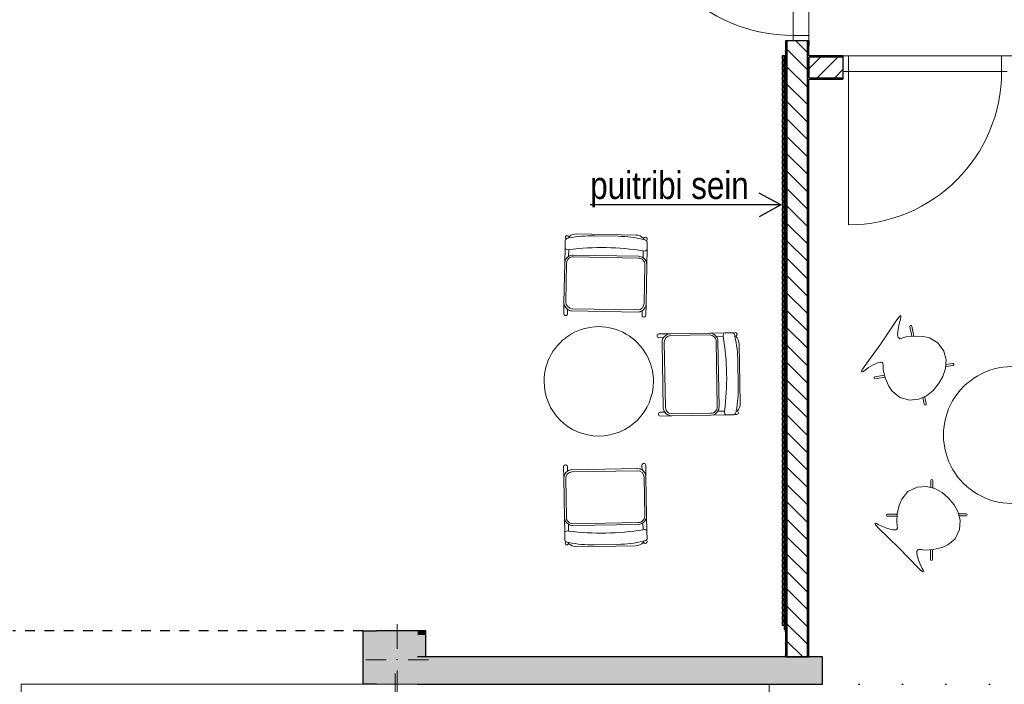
# Model space of a CAD drawing. Header units: millimetres. Extents: x -63554 to 200, y -19084 to 40052.
# Tile 27 of 120: x -44200 to -37000, y -12510 to -7650. Entities that reach past the tile are written whole.
import ezdxf

# ---------------------------------------------------------------- set-up
doc = ezdxf.new("R2010")
doc.units = ezdxf.units.MM
doc.header["$MEASUREMENT"] = 0
doc.set_wipeout_variables(frame=1)
for name, pattern in [('Dashed Small', [141.111111, 70.555556, -70.555556]), ('Dot & Dashed', [335.138881, 158.75, -88.194444, 0, -88.194437]), ('Dotted', [317.499995, 0, -317.499995]), ('Wipeout_Contour', [1000, 0, -1000])]:
    doc.linetypes.add(name, pattern=pattern)
for name, color, linetype in [('1233_Postid', 7, 'Continuous'), ('1241_Välisseinad', 7, 'Continuous'), ('New_014_Ruumi netopind', 7, 'Continuous'), ('New_SA-mööbel', 7, 'Continuous')]:
    doc.layers.add(name, color=color, linetype=linetype)
for name, color, linetype, lineweight in [('1233_Postid_Pen_No__1', 7, 'Continuous', 13), ('1233_Postid_Pen_No__101', 252, 'Continuous', 13), ('1241_Välisseinad_Pen_No__1', 7, 'Continuous', 13), ('1241_Välisseinad_Pen_No__101', 252, 'Continuous', 13), ('1241_Välisseinad_Pen_No__41', 7, 'Continuous', 25), ('New_1311_Vaheseinad_Pen_No__101', 252, 'Continuous', 13), ('New_1311_Vaheseinad_Pen_No__41', 7, 'Continuous', 25), ('New_1321_Põranda kattetarindid_Pen_No__41', 7, 'Continuous', 25), ('New_Archicad Doors_Pen_No__101', 252, 'Continuous', 13), ('New_SA-mööbel_Pen_No__101', 252, 'Continuous', 13)]:
    doc.layers.add(name, color=color, linetype=linetype, lineweight=lineweight)
pattern_1 = [(0, (0, 0), (0, 86.60254), [0, -50]), (0, (25, 43.3), (0, 86.60254), [0, -50])]

# ---------------------------------------------------------------- blocks, each defined once
blk = doc.blocks.new('Opening_3_1')
at = {"color": 254, "linetype": 'Wipeout_Contour', "lineweight": 0, "ltscale": 531329.119576}
blk.add_wipeout([(-44109, -12510.1), (-44190, -12510.1), (-44190, -12830.1), (-44109.2, -12830.1), (-44089.2, -12830.1), (-41722.2, -12830.1), (-41702.2, -12830.1), (-38720, -12830.1), (-38720, -12510.1), (-41701.1, -12510.1), (-41721.1, -12510.1), (-44089, -12510.1)], dxfattribs=at).dxf.layer = '1241_Välisseinad'
at = {"layer": '1241_Välisseinad_Pen_No__1', "color": 7, "linetype": 'Dot & Dashed', "lineweight": 13}
blk.add_line((-41455, -12430.1), (-41455, -12910.1), dxfattribs=at)
at = {"layer": '1241_Välisseinad_Pen_No__1', "color": 7, "linetype": 'Continuous', "lineweight": 13, "flags": 128}
for points in [[(-44109, -12510.1), (-44190, -12510.1)], [(-44190, -12510.1), (-44190, -12830.1)], [(-44089, -12510.1), (-44109, -12510.1)], [(-41721.1, -12510.1), (-44089, -12510.1)], [(-41701.1, -12510.1), (-41721.1, -12510.1)], [(-38720, -12510.1), (-41701.1, -12510.1)], [(-38720, -12830.1), (-38720, -12510.1)], [(-44190, -12830.1), (-44109.2, -12830.1)], [(-44109.2, -12830.1), (-44089.2, -12830.1)], [(-44089.2, -12830.1), (-41722.2, -12830.1)], [(-41722.2, -12830.1), (-41702.2, -12830.1)], [(-41702.2, -12830.1), (-38720, -12830.1)]]:
    blk.add_lwpolyline(points, dxfattribs=at)
blk = doc.blocks.new('Wall_20_1', base_point=(-41590, -12150.1))
at = {"layer": '1241_Välisseinad_Pen_No__101', "linetype": 'Continuous', "lineweight": 0, "true_color": 0x4c4c4c}
for points in [[(-41690, -12120.1), (-41590, -12150.1), (-41590, -12120.1)], [(-41690, -12150.1), (-41590, -12150.1), (-41690, -12120.1)], [(-41690, -12150.1), (-41690, -12509.1), (-41590, -12509.1), (-41590, -12150.1)]]:
    blk.add_hatch(color=251, dxfattribs=at).paths.add_polyline_path(points)
at = {"layer": '1241_Välisseinad_Pen_No__41', "color": 7, "linetype": 'Continuous', "lineweight": 25, "flags": 128}
for points in [[(-41690, -12120.1), (-41590, -12120.1)], [(-41690, -12120.1), (-41690, -12509.1)], [(-41590, -12509.1), (-41690, -12509.1)]]:
    blk.add_lwpolyline(points, dxfattribs=at)
blk = doc.blocks.new('Wall_21_1', base_point=(-41590, -12150.1))
at = {"layer": '1241_Välisseinad_Pen_No__101', "linetype": 'Continuous', "lineweight": 0, "true_color": 0x4c4c4c}
blk.add_hatch(color=251, dxfattribs=at).paths.add_polyline_path([(-41290, -12120.1), (-41590, -12120.1), (-41590, -12150.1), (-41290, -12150.1)])
at = {"layer": '1241_Välisseinad_Pen_No__41', "color": 7, "linetype": 'Continuous', "lineweight": 25, "flags": 128}
blk.add_lwpolyline([(-41290, -12120.1), (-41590, -12120.1)], dxfattribs=at)
blk = doc.blocks.new('Wall_22_1', base_point=(-41290, -12310.1))
at = {"layer": '1241_Välisseinad_Pen_No__101', "linetype": 'Continuous', "lineweight": 0, "true_color": 0x4c4c4c}
for points in [[(-41290, -12310.1), (-41290, -12510.1), (-41230, -12510.1), (-41230, -12310.1)], [(-38330, -12510.1), (-38330, -12310.1), (-41230, -12310.1), (-41230, -12510.1)]]:
    blk.add_hatch(color=251, dxfattribs=at).paths.add_polyline_path(points)
at = {"layer": '1241_Välisseinad_Pen_No__41', "color": 7, "linetype": 'Continuous', "lineweight": 25}
for p, q in [((-41230, -12310.1), (-41290, -12310.1)), ((-41290, -12510.1), (-41230, -12510.1))]:
    blk.add_line(p, q, dxfattribs=at)
at = {"layer": '1241_Välisseinad_Pen_No__41', "color": 7, "linetype": 'Continuous', "lineweight": 25, "flags": 128}
for points in [[(-38330, -12310.1), (-41230, -12310.1)], [(-38330, -12510.1), (-38330, -12310.1)], [(-41230, -12510.1), (-38330, -12510.1)]]:
    blk.add_lwpolyline(points, dxfattribs=at)
blk = doc.blocks.new('Wall_30_1', base_point=(-41230, -12150.1))
at = {"layer": '1241_Välisseinad_Pen_No__101', "linetype": 'Continuous', "lineweight": 0, "true_color": 0x4c4c4c}
for points in [[(-41290, -12120.1), (-41290, -12150.1), (-41230, -12120.1)], [(-41290, -12150.1), (-41230, -12150.1), (-41230, -12120.1)], [(-41290, -12150.1), (-41290, -12310.1), (-41230, -12310.1), (-41230, -12150.1)]]:
    blk.add_hatch(color=251, dxfattribs=at).paths.add_polyline_path(points)
at = {"layer": '1241_Välisseinad_Pen_No__41', "color": 7, "linetype": 'Continuous', "lineweight": 25}
for p, q in [((-41230, -12310.1), (-41290, -12310.1)), ((-41290, -12510.1), (-41230, -12510.1))]:
    blk.add_line(p, q, dxfattribs=at)
at = {"layer": '1241_Välisseinad_Pen_No__41', "color": 7, "linetype": 'Continuous', "lineweight": 25, "flags": 128}
for points in [[(-41230, -12120.1), (-41290, -12120.1)], [(-41230, -12310.1), (-41230, -12120.1)]]:
    blk.add_lwpolyline(points, dxfattribs=at)
blk = doc.blocks.new('Coffee Table 06 26[84]_1', base_point=(-36944.8, -10687.1))
at = {"layer": 'New_SA-mööbel_Pen_No__101', "color": 252, "linetype": 'Continuous', "lineweight": 13, "flags": 128}
blk.add_lwpolyline([(-36945.1, -11187.1, 1), (-36944.5, -10187.1, 1)], format="xyb", close=True, dxfattribs=at)
blk = doc.blocks.new('Designer Chair 01 26[85]_1', base_point=(-37222.1, -11317.3))
at = {"layer": 'New_SA-mööbel_Pen_No__101', "color": 252, "linetype": 'Continuous', "lineweight": 13}
for p, q in [((-37536.7, -11020.3), (-37534.6, -11015.1)), ((-37534.6, -11015.1), (-37529.3, -11012.9)), ((-37529.3, -11012.9), (-37524, -11015)), ((-37524, -11015), (-37521.9, -11020.1)), ((-37704.4, -11100.1), (-37636.7, -11068.7)), ((-37636.7, -11068.7), (-37569.7, -11064)), ((-37569.7, -11064), (-37509.2, -11078.6)), ((-37537.1, -11071.4), (-37536.7, -11020.3)), ((-37537.1, -11071.9), (-37537.1, -11071.4)), ((-37522.3, -11075.5), (-37522.2, -11071.4)), ((-37522.2, -11071.4), (-37521.9, -11020.1)), ((-37509.2, -11078.6), (-37455.2, -11108.5)), ((-37767.1, -11196), (-37749.6, -11155.2)), ((-37749.6, -11155.2), (-37704.4, -11100.1)), ((-37407.9, -11149.5), (-37455.2, -11108.5)), ((-37407.9, -11149.5), (-37366.9, -11197)), ((-37782.9, -11261.6), (-37767.1, -11196)), ((-37337.1, -11251), (-37366.9, -11197)), ((-37864.1, -11274.1), (-37861.9, -11268.8)), ((-37862, -11279.3), (-37864.1, -11274.1)), ((-37856.8, -11281.4), (-37862, -11279.3)), ((-37861.9, -11268.8), (-37856.7, -11266.6)), ((-37856.8, -11281.4), (-37784.2, -11281.1)), ((-37856.7, -11266.6), (-37783.2, -11266.2)), ((-37787, -11323.3), (-37782.9, -11261.6)), ((-37322.6, -11311.5), (-37337.1, -11251)), ((-37334, -11264), (-37329.9, -11264)), ((-37330.4, -11278.9), (-37329.9, -11278.9)), ((-37329.9, -11264), (-37278.6, -11263.7)), ((-37329.9, -11278.9), (-37278.8, -11278.6)), ((-37278.8, -11278.6), (-37273.6, -11276.4)), ((-37273.5, -11265.9), (-37278.6, -11263.7)), ((-37273.6, -11276.4), (-37271.4, -11271.1)), ((-37271.4, -11271.1), (-37273.5, -11265.9)), ((-37945.6, -11333.2), (-37941.5, -11332.2)), ((-37945.3, -11337.3), (-37945.6, -11333.2)), ((-37942, -11343.3), (-37945.3, -11337.3)), ((-37933.1, -11354.5), (-37942, -11343.3)), ((-37941.5, -11332.2), (-37935, -11333.6)), ((-37935, -11333.6), (-37921.2, -11340.5)), ((-37922.1, -11366.5), (-37933.1, -11354.5)), ((-37770.8, -11512), (-37922.1, -11366.5)), ((-37921.2, -11340.5), (-37890, -11355.5)), ((-37890, -11355.5), (-37853.3, -11369.9)), ((-37853.3, -11369.9), (-37812, -11380.3)), ((-37794.3, -11379.9), (-37786.1, -11374.5)), ((-37784, -11347.7), (-37787, -11323.3)), ((-37786.1, -11374.5), (-37781.9, -11368.2)), ((-37781.9, -11368.2), (-37784, -11347.7)), ((-37327.3, -11378.5), (-37322.6, -11311.5)), ((-37812, -11380.3), (-37803.2, -11381.3)), ((-37803.2, -11381.3), (-37794.3, -11379.9)), ((-37414, -11491.3), (-37358.8, -11446.1)), ((-37358.8, -11446.1), (-37327.3, -11378.5)), ((-37770.8, -11512), (-37625.5, -11663.5)), ((-37520.4, -11524.4), (-37454.8, -11508.7)), ((-37454.8, -11508.7), (-37414, -11491.3)), ((-37640.2, -11544.6), (-37638.8, -11535.6)), ((-37639.1, -11553.4), (-37640.2, -11544.6)), ((-37628.8, -11594.6), (-37639.1, -11553.4)), ((-37638.8, -11535.6), (-37633.4, -11527.5)), ((-37633.4, -11527.5), (-37627, -11523.3)), ((-37627, -11523.3), (-37606.5, -11525.4)), ((-37606.5, -11525.4), (-37582.2, -11528.5)), ((-37582.2, -11528.5), (-37520.4, -11524.4)), ((-37540.4, -11598.3), (-37539.9, -11525.7)), ((-37525.5, -11598.3), (-37525.1, -11524.7)), ((-37614.5, -11631.4), (-37628.8, -11594.6)), ((-37625.5, -11663.5), (-37613.5, -11674.5)), ((-37599.5, -11662.6), (-37614.5, -11631.4)), ((-37592.6, -11676.4), (-37599.5, -11662.6)), ((-37540.4, -11598.3), (-37538.2, -11603.5)), ((-37538.2, -11603.5), (-37533, -11605.6)), ((-37533, -11605.6), (-37527.7, -11603.5)), ((-37527.7, -11603.5), (-37525.5, -11598.3)), ((-37613.5, -11674.5), (-37602.3, -11683.4)), ((-37602.3, -11683.4), (-37596.3, -11686.7)), ((-37596.3, -11686.7), (-37592.3, -11687)), ((-37591.2, -11682.9), (-37592.6, -11676.4)), ((-37592.3, -11687), (-37591.2, -11682.9))]:
    blk.add_line(p, q, dxfattribs=at)
blk = doc.blocks.new('Designer Chair 14 26[176]_1', base_point=(-39539.8, -9948.6))
at = {"layer": 'New_SA-mööbel_Pen_No__101', "color": 252, "linetype": 'Continuous', "lineweight": 13, "flags": 128}
for points in [[(-39525.7, -9975.6), (-39492.5, -9975, -0.247693), (-39442.2, -9946.9), (-39526.2, -9948.4, 1)], [(-39442.1, -9946.9, 0.248232), (-39492.5, -9975, 0.140659), (-39502.2, -10005.1), (-39493.7, -10490.7, 0.140659), (-39482.9, -10520.4, 0.24824), (-39431.5, -10546.8), (-39143, -10541.7, 0.257135), (-39095.6, -10513.6, 0.1574), (-39085.9, -10480.7), (-39094.3, -10000.8, 0.1574), (-39105.2, -9968.2, 0.256874), (-39155.2, -9941.8)], [(-39155.3, -9955.5, -0.418734), (-39107.3, -10002.6), (-39098.9, -10479.3, -0.41953), (-39145.2, -10528.1), (-39428.7, -10533.1, -0.40896), (-39478, -10486), (-39486.4, -10009.3, -0.408908), (-39438.8, -9960.5)], [(-39098.9, -10479.3), (-39107.3, -10002.6, 0.418734), (-39155.3, -9955.5), (-39438.8, -9960.5, 0.408908), (-39486.4, -10009.3), (-39478, -10486, 0.40896), (-39428.7, -10533.1), (-39145.2, -10528.1, 0.41953)], [(-39105.2, -9968.2), (-39055.3, -9967.4, -0.12913), (-39053.4, -9948.4, -0.251045), (-39044.2, -9939.9), (-39155.2, -9941.8, -0.256766)], [(-39055.3, -9967.4, -0.12913), (-39053.4, -9948.4, -0.251045), (-39044.2, -9939.9), (-38988.3, -9938.9, -0.263117), (-38978.6, -9945.2, -0.106327), (-38970.3, -9965.9, -0.050628), (-38948.2, -10151.1), (-38945.1, -10325.4, -0.050628), (-38960.7, -10511.2, -0.106327), (-38968.3, -10532.2, -0.263117), (-38977.7, -10538.8), (-39033.7, -10539.8, -0.243823), (-39043.2, -10531.6, -0.197115), (-39045.8, -10512.7, 0.073934)], [(-38978.6, -9945.2, -0.106327), (-38970.3, -9965.9), (-38963.5, -9964.7, 0.649416), (-38961, -9940.3, 0.441782)], [(-38948.2, -10151.1), (-38945.1, -10325.4, -0.050628), (-38960.7, -10511.2), (-38953.9, -10512.2, 0.197493), (-38930.9, -10453.2), (-38938.4, -10022.8, 0.197493), (-38963.5, -9964.7), (-38970.3, -9965.9, -0.050628)], [(-38968.3, -10532.2, 0.472133), (-38945.8, -10531.4, 0.506518), (-38953.9, -10512.2), (-38960.7, -10511.2, -0.106327)], [(-39515.6, -10548.3), (-39431.7, -10546.8, -0.247693), (-39482.9, -10520.4), (-39516.1, -10521, 1)], [(-39045.8, -10512.7), (-39095.6, -10513.6, -0.257135), (-39143, -10541.7), (-39033.7, -10539.8, -0.243823), (-39043.2, -10531.6, -0.197115)]]:
    blk.add_lwpolyline(points, format="xyb", close=True, dxfattribs=at)
blk = doc.blocks.new('Designer Chair 14 26[177]_1', base_point=(-39622.5, -10895))
at = {"layer": 'New_SA-mööbel_Pen_No__101', "color": 252, "linetype": 'Continuous', "lineweight": 13, "flags": 128}
for points in [[(-40222.2, -10919.2), (-40220.7, -11003.1, -0.247693), (-40194.3, -10951.9), (-40194.9, -10918.7, 1)], [(-39620.8, -10992.8, 0.248232), (-39649, -10942.3, 0.140659), (-39679, -10932.6), (-40164.6, -10941.1, 0.140659), (-40194.3, -10951.9, 0.24824), (-40220.7, -11003.3), (-40215.6, -11291.8, 0.257135), (-40187.5, -11339.2, 0.1574), (-40154.6, -11348.9), (-39674.7, -11340.5, 0.1574), (-39642.2, -11329.6, 0.256874), (-39615.8, -11279.6)], [(-39649.5, -10909.1), (-39649, -10942.3, -0.247693), (-39620.8, -10992.6), (-39622.3, -10908.6, 1)], [(-39629.4, -11279.5, -0.418734), (-39676.6, -11327.5), (-40153.2, -11335.9, -0.41953), (-40202, -11289.6), (-40207, -11006.1, -0.40896), (-40159.9, -10956.8), (-39683.2, -10948.4, -0.408908), (-39634.4, -10996)], [(-40153.2, -11335.9), (-39676.6, -11327.5, 0.418734), (-39629.4, -11279.5), (-39634.4, -10996, 0.408908), (-39683.2, -10948.4), (-40159.9, -10956.8, 0.40896), (-40207, -11006.1), (-40202, -11289.6, 0.41953)], [(-40186.7, -11389.1), (-40187.5, -11339.2, -0.257135), (-40215.6, -11291.8), (-40213.7, -11401.1, -0.243823), (-40205.6, -11391.6, -0.197115)], [(-39642.2, -11329.6), (-39641.3, -11379.5, -0.12913), (-39622.3, -11381.4, -0.251045), (-39613.8, -11390.6), (-39615.8, -11279.6, -0.256766)], [(-39641.3, -11379.5, -0.12913), (-39622.3, -11381.4, -0.251045), (-39613.8, -11390.6), (-39612.8, -11446.6, -0.263117), (-39619.1, -11456.2, -0.106327), (-39639.8, -11464.5, -0.050628), (-39825, -11486.6), (-39999.3, -11489.7, -0.050628), (-40185.2, -11474.1, -0.106327), (-40206.1, -11466.5, -0.263117), (-40212.7, -11457.1), (-40213.7, -11401.1, -0.243823), (-40205.6, -11391.6, -0.197115), (-40186.7, -11389.1, 0.073934)], [(-40206.1, -11466.5, 0.472133), (-40205.4, -11489, 0.506518), (-40186.1, -11480.9), (-40185.2, -11474.1, -0.106327)], [(-39825, -11486.6), (-39999.3, -11489.7, -0.050628), (-40185.2, -11474.1), (-40186.1, -11480.9, 0.197493), (-40127.2, -11504), (-39696.7, -11496.4, 0.197493), (-39638.6, -11471.3), (-39639.8, -11464.5, -0.050628)], [(-39619.1, -11456.2, -0.106327), (-39639.8, -11464.5), (-39638.6, -11471.3, 0.649416), (-39614.2, -11473.8, 0.441782)]]:
    blk.add_lwpolyline(points, format="xyb", close=True, dxfattribs=at)
blk = doc.blocks.new('Designer Chair 14 26[178]_1', base_point=(-39621.8, -9826.1))
at = {"layer": 'New_SA-mööbel_Pen_No__101', "color": 252, "linetype": 'Continuous', "lineweight": 13, "flags": 128}
for points in [[(-39639.9, -9341.5, 0.12913), (-39621, -9339.7, 0.251045), (-39612.5, -9330.5), (-39611.4, -9274.5, 0.263117), (-39617.7, -9264.9, 0.106327), (-39638.3, -9256.5, 0.050628), (-39823.5, -9234.2), (-39997.8, -9230.9, 0.050628), (-40183.7, -9246.2, 0.106327), (-40204.6, -9253.8, 0.263117), (-40211.3, -9263.2), (-40212.4, -9319.1, 0.243823), (-40204.2, -9328.7, 0.197115), (-40185.3, -9331.3, -0.073934)], [(-40204.6, -9253.8, -0.472133), (-40203.9, -9231.3, -0.506518), (-40184.6, -9239.4), (-40183.7, -9246.2, 0.106327)], [(-39823.5, -9234.2), (-39997.8, -9230.9, 0.050628), (-40183.7, -9246.2), (-40184.6, -9239.4, -0.197493), (-40125.7, -9216.4), (-39695.2, -9224.6, -0.197493), (-39637.2, -9249.7), (-39638.3, -9256.5, 0.050628)], [(-39617.7, -9264.9, 0.106327), (-39638.3, -9256.5), (-39637.2, -9249.7, -0.649416), (-39612.7, -9247.3, -0.441782)], [(-40185.3, -9331.3), (-40186.2, -9381.1, 0.257135), (-40214.4, -9428.4), (-40212.4, -9319.1, 0.243823), (-40204.2, -9328.7, 0.197115)], [(-39640.9, -9391.4), (-39639.9, -9341.5, 0.12913), (-39621, -9339.7, 0.251045), (-39612.5, -9330.5), (-39614.6, -9441.5, 0.256766)], [(-39619.9, -9728.3, -0.248232), (-39648.2, -9778.7, -0.140659), (-39678.3, -9788.4), (-40163.9, -9779.3, -0.140659), (-40193.5, -9768.4, -0.24824), (-40219.9, -9717), (-40214.4, -9428.4, -0.257135), (-40186.2, -9381.1, -0.1574), (-40153.3, -9371.4), (-39673.4, -9380.5, -0.1574), (-39640.9, -9391.4, -0.256874), (-39614.5, -9441.5)], [(-39628.2, -9441.5, 0.418734), (-39675.3, -9393.5), (-40151.9, -9384.5, 0.41953), (-40200.8, -9430.7), (-40206.2, -9714.2, 0.40896), (-40159.1, -9763.6), (-39682.4, -9772.6, 0.408908), (-39633.5, -9725)], [(-40151.9, -9384.5), (-39675.3, -9393.5, -0.418734), (-39628.2, -9441.5), (-39633.5, -9725, -0.408908), (-39682.4, -9772.6), (-40159.1, -9763.6, -0.40896), (-40206.2, -9714.2), (-40200.8, -9430.7, -0.41953)], [(-40221.4, -9801.1), (-40219.9, -9717.2, 0.247693), (-40193.5, -9768.4), (-40194.2, -9801.6, -1)], [(-39648.8, -9811.9), (-39648.2, -9778.7, 0.247693), (-39620, -9728.5), (-39621.6, -9812.4, -1)]]:
    blk.add_lwpolyline(points, format="xyb", close=True, dxfattribs=at)
blk = doc.blocks.new('Coffee Table 06 26[179]_1', base_point=(-39965.6, -10294.7))
at = {"layer": 'New_SA-mööbel_Pen_No__101', "color": 252, "linetype": 'Continuous', "lineweight": 13, "flags": 128}
blk.add_lwpolyline([(-40365.6, -10294.5, 1), (-39565.6, -10295, 1)], format="xyb", close=True, dxfattribs=at)
blk = doc.blocks.new('Designer Chair 01 26[248]_1', base_point=(-37614, -10525.2))
at = {"layer": 'New_SA-mööbel_Pen_No__101', "color": 252, "linetype": 'Continuous', "lineweight": 13}
for p, q in [((-37902.4, -10019.4), (-37785.8, -9844.8)), ((-37785.8, -9844.8), (-37776, -9831.9)), ((-37776, -9831.9), (-37766.5, -9821.2)), ((-37760.1, -9841.2), (-37769.3, -9874.5)), ((-37766.5, -9821.2), (-37761.2, -9816.8)), ((-37761.2, -9816.8), (-37757.2, -9815.8)), ((-37755.7, -9826.3), (-37760.1, -9841.2)), ((-37757.2, -9815.8), (-37755.5, -9819.7)), ((-37755.5, -9819.7), (-37755.7, -9826.3)), ((-37777.1, -9913.2), (-37780, -9955.6)), ((-37769.3, -9874.5), (-37777.1, -9913.2)), ((-37690.6, -9894.1), (-37689.4, -9888.6)), ((-37690.6, -9894.1), (-37677.4, -9965.5)), ((-37689.4, -9888.6), (-37684.6, -9885.6)), ((-37684.6, -9885.6), (-37679.1, -9886.8)), ((-37679.1, -9886.8), (-37676, -9891.6)), ((-37676, -9891.6), (-37662.6, -9963.9)), ((-37780, -9955.6), (-37779.5, -9964.5)), ((-37779.5, -9964.5), (-37776.5, -9973)), ((-37776.5, -9973), (-37769.8, -9980.1)), ((-37769.8, -9980.1), (-37762.8, -9983.1)), ((-37762.8, -9983.1), (-37743, -9977.4)), ((-37743, -9977.4), (-37719.5, -9970.2)), ((-37719.5, -9970.2), (-37658, -9963.4)), ((-37658, -9963.4), (-37590.7, -9967.4)), ((-37590.7, -9967.4), (-37547.5, -9977.4)), ((-37547.5, -9977.4), (-37485.2, -10012.2)), ((-37902.4, -10019.4), (-38025.9, -10189.2)), ((-37485.2, -10012.2), (-37442.4, -10073.2)), ((-37442.4, -10073.2), (-37426, -10138.4)), ((-37426, -10138.4), (-37429.7, -10200.5)), ((-38041.4, -10215.4), (-38043.6, -10221.9)), ((-38043.6, -10221.9), (-38043.2, -10226)), ((-38034.6, -10202.9), (-38041.4, -10215.4)), ((-38039, -10226.3), (-38032.9, -10223.7)), ((-38025.9, -10189.2), (-38034.6, -10202.9)), ((-38032.9, -10223.7), (-38020.4, -10214.5)), ((-38020.4, -10214.5), (-37992.4, -10194.3)), ((-37992.4, -10194.3), (-37958.7, -10173.7)), ((-37958.7, -10173.7), (-37919.9, -10156.3)), ((-37919.9, -10156.3), (-37911.4, -10153.7)), ((-37911.4, -10153.7), (-37902.4, -10153.5)), ((-37902.4, -10153.5), (-37893.4, -10157.4)), ((-37893.4, -10157.4), (-37888.2, -10162.9)), ((-37888.2, -10162.9), (-37886.6, -10183.4)), ((-37886.6, -10183.4), (-37885.3, -10208)), ((-37885.3, -10208), (-37870.4, -10268)), ((-37429.7, -10200.5), (-37449.6, -10258.9)), ((-37428.9, -10187.1), (-37424.9, -10186.4)), ((-37428, -10171.9), (-37427.5, -10171.8)), ((-37427.5, -10171.8), (-37377.1, -10163.2)), ((-37424.9, -10186.4), (-37374.4, -10177.7)), ((-37377.1, -10163.2), (-37371.6, -10164.4)), ((-37369.6, -10174.7), (-37374.4, -10177.7)), ((-37371.6, -10164.4), (-37368.5, -10169.2)), ((-37368.5, -10169.2), (-37369.6, -10174.7)), ((-38043.2, -10226), (-38039, -10226.3)), ((-37951.5, -10264.5), (-37952.6, -10270)), ((-37952.6, -10270), (-37949.6, -10274.8)), ((-37946.7, -10261.4), (-37951.5, -10264.5)), ((-37949.6, -10274.8), (-37944.1, -10276)), ((-37946.7, -10261.4), (-37875.1, -10249.1)), ((-37944.1, -10276), (-37871.6, -10263.5)), ((-37870.4, -10268), (-37843.4, -10329.9)), ((-37481.6, -10312.8), (-37449.6, -10258.9)), ((-37843.4, -10329.9), (-37819.1, -10367)), ((-37819.1, -10367), (-37764.9, -10413.3)), ((-37569, -10400.3), (-37521.1, -10361.5)), ((-37481.6, -10312.8), (-37521.1, -10361.5)), ((-37764.9, -10413.3), (-37692.8, -10432.4)), ((-37692.8, -10432.4), (-37626, -10425.3)), ((-37626, -10425.3), (-37569, -10400.3)), ((-37595.3, -10411.8), (-37595.2, -10412.3)), ((-37595.2, -10412.3), (-37585.9, -10462.6)), ((-37581.3, -10405.7), (-37580.6, -10409.7)), ((-37580.6, -10409.7), (-37571.2, -10460.1)), ((-37585.9, -10462.6), (-37582.8, -10467.3)), ((-37582.8, -10467.3), (-37577.3, -10468.6)), ((-37577.3, -10468.6), (-37572.5, -10465.6)), ((-37572.5, -10465.6), (-37571.2, -10460.1))]:
    blk.add_line(p, q, dxfattribs=at)
blk = doc.blocks.new('Column_183_1', base_point=(-41440, -12330.1))
at = {"layer": '1233_Postid_Pen_No__101', "linetype": 'Continuous', "lineweight": 0, "true_color": 0x4c4c4c}
blk.add_hatch(color=251, dxfattribs=at).paths.add_polyline_path([(-41590, -12509.1), (-41590, -12510.1), (-41290, -12510.1), (-41290, -12310.1), (-41290, -12150.1), (-41590, -12150.1)])
at = {"layer": '1233_Postid_Pen_No__1', "color": 7, "linetype": 'Continuous', "lineweight": 13}
for p, q in [((-41440, -12250.1), (-41440, -12070.1)), ((-41520, -12330.1), (-41670, -12330.1)), ((-41360, -12330.1), (-41210, -12330.1)), ((-41440, -12410.1), (-41440, -12590.1))]:
    blk.add_line(p, q, dxfattribs=at)
at = {"layer": '1233_Postid_Pen_No__1', "color": 7, "linetype": 'Continuous', "lineweight": 13, "flags": 128}
blk.add_lwpolyline([(-41590, -12509.1), (-41590, -12510.1)], dxfattribs=at)
at = {"layer": '1233_Postid_Pen_No__1', "color": 7, "linetype": 'Continuous', "lineweight": 13}
blk.add_point((-41440, -12330.1), dxfattribs=at)

msp = doc.modelspace()

# ---------------------------------------------------------------- hatches: boundary and pattern name
at = {"layer": 'New_1311_Vaheseinad_Pen_No__101', "linetype": 'Continuous', "lineweight": 13}
h = msp.add_hatch(dxfattribs=at)
h.set_pattern_fill('PLASTER_0001', color=252, style=0, pattern_type=2)
h.set_pattern_definition(pattern_1)
h.paths.add_polyline_path([(-38600, -12310.1), (-38590, -12310.1), (-38590, -7805), (-38600, -7805)])
h = msp.add_hatch(dxfattribs=at)
h.set_pattern_fill('MASONRY_BLOCK_0001', color=252, style=0, pattern_type=2)
h.set_pattern_definition([(135, (0, 0), (63.6396, 63.6396), [])])
h.paths.add_polyline_path([(-38440, -7805), (-38590, -7805), (-38590, -12310.1), (-38440, -12310.1)])
h = msp.add_hatch(dxfattribs=at)
h.set_pattern_fill('PLASTER_0001', color=252, style=0, pattern_type=2)
h.set_pattern_definition(pattern_1)
h.paths.add_polyline_path([(-38430, -7805), (-38440, -7805), (-38440, -12310.1), (-38430, -12310.1)])
h = msp.add_hatch(dxfattribs=at)
h.set_pattern_fill('PLASTER_0001', color=252, style=0, pattern_type=2)
h.set_pattern_definition(pattern_1)
h.paths.add_polyline_path([(-38605, -7915), (-38605, -7925), (-38600, -7925), (-38600, -7915)])
h = msp.add_hatch(dxfattribs=at)
h.set_pattern_fill('PLASTER_0001', color=252, style=0, pattern_type=2)
h.set_pattern_definition(pattern_1)
h.paths.add_polyline_path([(-38430, -7915), (-38430, -7925), (-38180, -7925), (-38180, -7915)])
h = msp.add_hatch(dxfattribs=at)
h.set_pattern_fill('MASONRY_BLOCK_0001', color=252, style=0, pattern_type=2)
h.set_pattern_definition([(225, (0, 0), (-63.6396, 63.6396), [])])
h.paths.add_polyline_path([(-38430, -7925), (-38430, -8075), (-38180, -8075), (-38180, -7925)])
h = msp.add_hatch(dxfattribs=at)
h.set_pattern_fill('PLASTER_0001', color=252, style=0, pattern_type=2)
h.set_pattern_definition(pattern_1)
h.paths.add_polyline_path([(-38605, -8075), (-38605, -8085), (-38600, -8085), (-38600, -8075)])
h = msp.add_hatch(dxfattribs=at)
h.set_pattern_fill('PLASTER_0001', color=252, style=0, pattern_type=2)
h.set_pattern_definition(pattern_1)
h.paths.add_polyline_path([(-38180, -8075), (-38430, -8075), (-38430, -8085), (-38180, -8085)])

# ---------------------------------------------------------------- linework, layer by layer
for q in [(-38792.4, -8918), (-38792.4, -9091.3)]:
    msp.add_line((-38635.3, -9004.6), q)
at = {"linetype": 'Dashed Small'}
msp.add_line((-41690, -12120.1), (-44250, -12120.1), dxfattribs=at)
for points in [[(-38610, -7915), (-38624.8, -7915), (-38624.8, -7941.3), (-38610, -7941.3)], [(-38610, -7953.3), (-38624.8, -7953.3), (-38624.8, -7979.6), (-38610, -7979.6)], [(-38610, -7991.6), (-38624.8, -7991.6), (-38624.8, -8017.9), (-38610, -8017.9)], [(-38610, -8029.9), (-38624.8, -8029.9), (-38624.8, -8056.2), (-38610, -8056.2)], [(-38610, -8068.2), (-38624.8, -8068.2), (-38624.8, -8094.5), (-38610, -8094.5)], [(-38610, -8106.5), (-38624.8, -8106.5), (-38624.8, -8132.8), (-38610, -8132.8)], [(-38610, -8144.8), (-38624.8, -8144.8), (-38624.8, -8171.1), (-38610, -8171.1)], [(-38610, -8183.1), (-38624.8, -8183.1), (-38624.8, -8209.4), (-38610, -8209.4)], [(-38610, -8221.4), (-38624.8, -8221.4), (-38624.8, -8247.7), (-38610, -8247.7)], [(-38610, -8259.7), (-38624.8, -8259.7), (-38624.8, -8286), (-38610, -8286)], [(-38610, -8298), (-38624.8, -8298), (-38624.8, -8324.3), (-38610, -8324.3)], [(-38610, -8336.3), (-38624.8, -8336.3), (-38624.8, -8362.6), (-38610, -8362.6)], [(-38610, -8374.6), (-38624.8, -8374.6), (-38624.8, -8400.9), (-38610, -8400.9)], [(-38610, -8412.9), (-38624.8, -8412.9), (-38624.8, -8439.2), (-38610, -8439.2)], [(-38610, -8451.2), (-38624.8, -8451.2), (-38624.8, -8477.5), (-38610, -8477.5)], [(-38610, -8489.5), (-38624.8, -8489.5), (-38624.8, -8515.8), (-38610, -8515.8)], [(-38610, -8527.8), (-38624.8, -8527.8), (-38624.8, -8554), (-38610, -8554)], [(-38610, -8566), (-38624.8, -8566), (-38624.8, -8592.3), (-38610, -8592.3)], [(-38610, -8604.3), (-38624.8, -8604.3), (-38624.8, -8630.6), (-38610, -8630.6)], [(-38610, -8642.6), (-38624.8, -8642.6), (-38624.8, -8668.9), (-38610, -8668.9)], [(-38610, -8680.9), (-38624.8, -8680.9), (-38624.8, -8707.2), (-38610, -8707.2)], [(-38610, -8719.2), (-38624.8, -8719.2), (-38624.8, -8745.5), (-38610, -8745.5)], [(-38610, -8757.5), (-38624.8, -8757.5), (-38624.8, -8783.8), (-38610, -8783.8)], [(-38610, -8795.8), (-38624.8, -8795.8), (-38624.8, -8822.1), (-38610, -8822.1)], [(-38610, -8834.1), (-38624.8, -8834.1), (-38624.8, -8860.4), (-38610, -8860.4)], [(-38610, -8872.4), (-38624.8, -8872.4), (-38624.8, -8898.7), (-38610, -8898.7)], [(-38610, -8910.7), (-38624.8, -8910.7), (-38624.8, -8937), (-38610, -8937)], [(-38610, -8949), (-38624.8, -8949), (-38624.8, -8975.3), (-38610, -8975.3)], [(-38610, -8987.3), (-38624.8, -8987.3), (-38624.8, -9013.6), (-38610, -9013.6)], [(-38610, -9025.6), (-38624.8, -9025.6), (-38624.8, -9051.9), (-38610, -9051.9)], [(-38610, -9063.9), (-38624.8, -9063.9), (-38624.8, -9090.2), (-38610, -9090.2)], [(-38610, -9102.2), (-38624.8, -9102.2), (-38624.8, -9128.5), (-38610, -9128.5)], [(-38610, -9140.5), (-38624.8, -9140.5), (-38624.8, -9166.8), (-38610, -9166.8)], [(-38610, -9178.8), (-38624.8, -9178.8), (-38624.8, -9205.1), (-38610, -9205.1)], [(-38610, -9217.1), (-38624.8, -9217.1), (-38624.8, -9243.4), (-38610, -9243.4)], [(-38610, -9255.4), (-38624.8, -9255.4), (-38624.8, -9281.7), (-38610, -9281.7)], [(-38610, -9293.7), (-38624.8, -9293.7), (-38624.8, -9320), (-38610, -9320)], [(-38610, -9332), (-38624.8, -9332), (-38624.8, -9358.3), (-38610, -9358.3)], [(-38610, -9370.3), (-38624.8, -9370.3), (-38624.8, -9396.6), (-38610, -9396.6)], [(-38610, -9408.6), (-38624.8, -9408.6), (-38624.8, -9434.9), (-38610, -9434.9)], [(-38610, -9446.9), (-38624.8, -9446.9), (-38624.8, -9473.2), (-38610, -9473.2)], [(-38610, -9485.2), (-38624.8, -9485.2), (-38624.8, -9511.5), (-38610, -9511.5)], [(-38610, -9523.5), (-38624.8, -9523.5), (-38624.8, -9549.8), (-38610, -9549.8)], [(-38610, -9561.8), (-38624.8, -9561.8), (-38624.8, -9588.1), (-38610, -9588.1)], [(-38610, -9600.1), (-38624.8, -9600.1), (-38624.8, -9626.4), (-38610, -9626.4)], [(-38610, -9638.4), (-38624.8, -9638.4), (-38624.8, -9664.7), (-38610, -9664.7)], [(-38610, -9676.7), (-38624.8, -9676.7), (-38624.8, -9703), (-38610, -9703)], [(-38610, -9715), (-38624.8, -9715), (-38624.8, -9741.3), (-38610, -9741.3)], [(-38610, -9753.3), (-38624.8, -9753.3), (-38624.8, -9779.6), (-38610, -9779.6)], [(-38610, -9791.6), (-38624.8, -9791.6), (-38624.8, -9817.8), (-38610, -9817.8)], [(-38610, -9829.8), (-38624.8, -9829.8), (-38624.8, -9856.1), (-38610, -9856.1)], [(-38610, -9868.1), (-38624.8, -9868.1), (-38624.8, -9894.4), (-38610, -9894.4)], [(-38610, -9906.4), (-38624.8, -9906.4), (-38624.8, -9932.7), (-38610, -9932.7)], [(-38610, -9944.7), (-38624.8, -9944.7), (-38624.8, -9971), (-38610, -9971)], [(-38610, -9983), (-38624.8, -9983), (-38624.8, -10009.3), (-38610, -10009.3)], [(-38610, -10021.3), (-38624.8, -10021.3), (-38624.8, -10047.6), (-38610, -10047.6)], [(-38610, -10059.6), (-38624.8, -10059.6), (-38624.8, -10085.9), (-38610, -10085.9)], [(-38610, -10097.9), (-38624.8, -10097.9), (-38624.8, -10124.2), (-38610, -10124.2)], [(-38610, -10136.2), (-38624.8, -10136.2), (-38624.8, -10162.5), (-38610, -10162.5)], [(-38610, -10174.5), (-38624.8, -10174.5), (-38624.8, -10200.8), (-38610, -10200.8)], [(-38610, -10212.8), (-38624.8, -10212.8), (-38624.8, -10239.1), (-38610, -10239.1)], [(-38610, -10251.1), (-38624.8, -10251.1), (-38624.8, -10277.4), (-38610, -10277.4)], [(-38610, -10289.4), (-38624.8, -10289.4), (-38624.8, -10315.7), (-38610, -10315.7)], [(-38610, -10327.7), (-38624.8, -10327.7), (-38624.8, -10354), (-38610, -10354)], [(-38610, -10366), (-38624.8, -10366), (-38624.8, -10392.3), (-38610, -10392.3)], [(-38610, -10404.3), (-38624.8, -10404.3), (-38624.8, -10430.6), (-38610, -10430.6)], [(-38610, -10442.6), (-38624.8, -10442.6), (-38624.8, -10468.9), (-38610, -10468.9)], [(-38610, -10480.9), (-38624.8, -10480.9), (-38624.8, -10507.2), (-38610, -10507.2)], [(-38610, -10519.2), (-38624.8, -10519.2), (-38624.8, -10545.5), (-38610, -10545.5)], [(-38610, -10557.5), (-38624.8, -10557.5), (-38624.8, -10583.8), (-38610, -10583.8)], [(-38610, -10595.8), (-38624.8, -10595.8), (-38624.8, -10622.1), (-38610, -10622.1)], [(-38610, -10634.1), (-38624.8, -10634.1), (-38624.8, -10660.4), (-38610, -10660.4)], [(-38610, -10672.4), (-38624.8, -10672.4), (-38624.8, -10698.7), (-38610, -10698.7)], [(-38610, -10710.7), (-38624.8, -10710.7), (-38624.8, -10737), (-38610, -10737)], [(-38610, -10749), (-38624.8, -10749), (-38624.8, -10775.3), (-38610, -10775.3)], [(-38610, -10787.3), (-38624.8, -10787.3), (-38624.8, -10813.6), (-38610, -10813.6)], [(-38610, -10825.6), (-38624.8, -10825.6), (-38624.8, -10851.9), (-38610, -10851.9)], [(-38610, -10863.9), (-38624.8, -10863.9), (-38624.8, -10890.2), (-38610, -10890.2)], [(-38610, -10902.2), (-38624.8, -10902.2), (-38624.8, -10928.5), (-38610, -10928.5)], [(-38610, -10940.5), (-38624.8, -10940.5), (-38624.8, -10966.8), (-38610, -10966.8)], [(-38610, -10978.8), (-38624.8, -10978.8), (-38624.8, -11005.1), (-38610, -11005.1)], [(-38610, -11017.1), (-38624.8, -11017.1), (-38624.8, -11043.3), (-38610, -11043.3)], [(-38610, -11055.3), (-38624.8, -11055.3), (-38624.8, -11081.6), (-38610, -11081.6)], [(-38610, -11093.6), (-38624.8, -11093.6), (-38624.8, -11119.9), (-38610, -11119.9)], [(-38610, -11131.9), (-38624.8, -11131.9), (-38624.8, -11158.2), (-38610, -11158.2)], [(-38610, -11170.2), (-38624.8, -11170.2), (-38624.8, -11196.5), (-38610, -11196.5)], [(-38610, -11208.5), (-38624.8, -11208.5), (-38624.8, -11234.8), (-38610, -11234.8)], [(-38610, -11246.8), (-38624.8, -11246.8), (-38624.8, -11273.1), (-38610, -11273.1)], [(-38610, -11285.1), (-38624.8, -11285.1), (-38624.8, -11311.4), (-38610, -11311.4)], [(-38610, -11323.4), (-38624.8, -11323.4), (-38624.8, -11349.7), (-38610, -11349.7)], [(-38610, -11361.7), (-38624.8, -11361.7), (-38624.8, -11388), (-38610, -11388)], [(-38610, -11400), (-38624.8, -11400), (-38624.8, -11426.3), (-38610, -11426.3)], [(-38610, -11438.3), (-38624.8, -11438.3), (-38624.8, -11464.6), (-38610, -11464.6)], [(-38610, -11476.6), (-38624.8, -11476.6), (-38624.8, -11502.9), (-38610, -11502.9)], [(-38610, -11514.9), (-38624.8, -11514.9), (-38624.8, -11541.2), (-38610, -11541.2)], [(-38610, -11553.2), (-38624.8, -11553.2), (-38624.8, -11579.5), (-38610, -11579.5)], [(-38610, -11591.5), (-38624.8, -11591.5), (-38624.8, -11617.8), (-38610, -11617.8)], [(-38610, -11629.8), (-38624.8, -11629.8), (-38624.8, -11656.1), (-38610, -11656.1)], [(-38610, -11668.1), (-38624.8, -11668.1), (-38624.8, -11694.4), (-38610, -11694.4)], [(-38610, -11706.4), (-38624.8, -11706.4), (-38624.8, -11732.7), (-38610, -11732.7)], [(-38610, -11744.7), (-38624.8, -11744.7), (-38624.8, -11771), (-38610, -11771)], [(-38610, -11783), (-38624.8, -11783), (-38624.8, -11809.3), (-38610, -11809.3)], [(-38610, -11821.3), (-38624.8, -11821.3), (-38624.8, -11847.6), (-38610, -11847.6)], [(-38610, -11859.6), (-38624.8, -11859.6), (-38624.8, -11885.9), (-38610, -11885.9)], [(-38610, -11897.9), (-38624.8, -11897.9), (-38624.8, -11924.2), (-38610, -11924.2)], [(-38610, -11936.2), (-38624.8, -11936.2), (-38624.8, -11962.5), (-38610, -11962.5)], [(-38610, -11974.5), (-38624.8, -11974.5), (-38624.8, -12000.8), (-38610, -12000.8)], [(-38610, -12012.8), (-38624.8, -12012.8), (-38624.8, -12039.1), (-38610, -12039.1)], [(-38610, -12051.1), (-38624.8, -12051.1), (-38624.8, -12077.4), (-38610, -12077.4)]]:
    msp.add_lwpolyline(points, close=True)
for points in [[(-38600, -7915), (-38610, -7915), (-38610, -12108.7), (-38600, -12108.7)], [(-38635.3, -9004.6), (-40027.9, -9004.6)]]:
    msp.add_lwpolyline(points)
at = {"layer": 'New_014_Ruumi netopind', "color": 254, "linetype": 'Continuous', "lineweight": 0, "true_color": 0xfdf2d0, "flags": 128}
msp.add_lwpolyline([(-29545, -7915), (-29545, -6486), (-35290, -6486), (-35290, -6480), (-35590, -6480), (-35590, -6415), (-38430, -6415), (-38430, -7915)], close=True, dxfattribs=at)
at = {"layer": 'New_1311_Vaheseinad_Pen_No__41', "color": 7, "linetype": 'Continuous', "lineweight": 25}
for p, q in [((-38600, -7805), (-38600, -7842)), ((-38590, -7805), (-38600, -7805)), ((-38590, -7805), (-38590, -12310.1)), ((-38545, -7805), (-38590, -7805)), ((-38440, -7805), (-38545, -7805)), ((-38440, -12310.1), (-38440, -7805)), ((-38430, -7805), (-38440, -7805)), ((-38430, -7805), (-38430, -7842)), ((-38180, -7915), (-38217, -7915)), ((-38180, -7915), (-38180, -7925)), ((-38180, -7925), (-38430, -7925)), ((-38180, -7925), (-38180, -8030)), ((-38180, -8030), (-38180, -8075)), ((-38430, -8075), (-38180, -8075)), ((-38180, -8085), (-38217, -8085)), ((-38180, -8075), (-38180, -8085)), ((-38600, -12310.1), (-38590, -12310.1)), ((-38590, -12310.1), (-38440, -12310.1)), ((-38440, -12310.1), (-38430, -12310.1))]:
    msp.add_line(p, q, dxfattribs=at)
at = {"layer": 'New_1311_Vaheseinad_Pen_No__41', "color": 7, "linetype": 'Continuous', "lineweight": 25, "flags": 128}
for points in [[(-38600, -7805), (-38600, -12310.1)], [(-38430, -7915), (-38430, -7805)], [(-38180, -7915), (-38430, -7915)], [(-38430, -8075), (-38430, -7925)], [(-38430, -7925), (-38430, -8075)], [(-38430, -12310.1), (-38430, -8085)], [(-38430, -8085), (-38180, -8085)]]:
    msp.add_lwpolyline(points, dxfattribs=at)
at = {"layer": 'New_1321_Põranda kattetarindid_Pen_No__41', "color": 7, "linetype": 'Dotted', "lineweight": 25, "flags": 128}
msp.add_lwpolyline([(-47590, -12510.1), (-29375, -12510.1), (-29375, -6380), (-35355, -6380), (-35355, -110), (-47650, -110), (-47650, -6130.1), (-44440, -6130.1), (-44439.7, -6467.6), (-47589.7, -6470.1)], close=True, dxfattribs=at)
at = {"layer": 'New_Archicad Doors_Pen_No__101', "color": 252, "linetype": 'Continuous', "lineweight": 13}
for p, q in [((-38545, -6595), (-38545, -7765)), ((-38430, -7765), (-38430, -6595)), ((-38430, -7765), (-38545, -7765)), ((-38545, -7765), (-38545, -7805)), ((-38430, -7805), (-38430, -7765)), ((-38590, -7805), (-38600, -7805)), ((-38590, -7805), (-38600, -7805)), ((-38600, -7805), (-38600, -7842)), ((-38600, -7805), (-38600, -7842)), ((-38545, -7805), (-38590, -7805)), ((-38545, -7805), (-38590, -7805)), ((-38545, -7805), (-38430, -7805)), ((-38440, -7805), (-38545, -7805)), ((-38440, -7805), (-38545, -7805)), ((-38430, -7805), (-38440, -7805)), ((-38430, -7805), (-38440, -7805)), ((-38430, -7805), (-38430, -7842)), ((-38430, -7805), (-38430, -7842)), ((-38180, -7915), (-38217, -7915)), ((-38180, -7915), (-38217, -7915)), ((-38140, -7915), (-38180, -7915)), ((-38180, -7915), (-38180, -8030)), ((-38180, -7915), (-38180, -7925)), ((-38180, -7915), (-38180, -7925)), ((-37020, -7915), (-38140, -7915)), ((-38140, -8030), (-38140, -7915)), ((-36980, -7915), (-37020, -7915)), ((-37020, -7915), (-37020, -8030)), ((-38180, -7925), (-38180, -8030)), ((-38180, -7925), (-38180, -8030)), ((-38180, -8030), (-38140, -8030)), ((-38180, -8030), (-38180, -8075)), ((-38180, -8030), (-38180, -8075)), ((-38140, -8030), (-37020, -8030)), ((-38140, -8030), (-38140, -9150)), ((-37020, -8030), (-36980, -8030)), ((-38180, -8085), (-38217, -8085)), ((-38180, -8085), (-38217, -8085)), ((-38180, -8075), (-38180, -8085)), ((-38180, -8075), (-38180, -8085))]:
    msp.add_line(p, q, dxfattribs=at)
for centre, radius, start, end in [((-38545, -6595), 1170, 180, 270), ((-38140, -8030), 1120, 270, 0)]:
    msp.add_arc(centre, radius, start, end, dxfattribs=at)

# ---------------------------------------------------------------- block references
at = {"layer": '1241_Välisseinad', "color": 7, "lineweight": 25}
msp.add_blockref('Wall_21_1', (-41590, -12150.1), dxfattribs=at)
at = {"layer": 'New_SA-mööbel', "color": 252, "linetype": 'Continuous', "lineweight": 13}
for name, p in [('Designer Chair 14 26[178]_1', (-39621.8, -9826.1)), ('Designer Chair 01 26[248]_1', (-37614, -10525.2)), ('Coffee Table 06 26[179]_1', (-39965.6, -10294.7)), ('Designer Chair 14 26[176]_1', (-39539.8, -9948.6)), ('Coffee Table 06 26[84]_1', (-36944.8, -10687.1)), ('Designer Chair 14 26[177]_1', (-39622.5, -10895)), ('Designer Chair 01 26[85]_1', (-37222.1, -11317.3))]:
    msp.add_blockref(name, p, dxfattribs=at)

# ---------------------------------------------------------------- texts
at = {"insert": (-40027.9, -8761), "char_height": 200, "attachment_point": 1}
msp.add_mtext_dynamic_manual_height_columns('{\\fArial Narrow|b0|i0|c186|p34;puitribi sein}', width=1338.907, gutter_width=1, heights=[0], dxfattribs=at)

# ---------------------------------------------------------------- next in the draw order: block references
at = {"layer": '1241_Välisseinad', "color": 7, "linetype": 'Continuous', "lineweight": 13}
msp.add_blockref('Opening_3_1', (0, 0), dxfattribs=at)

# ---------------------------------------------------------------- next in the draw order: block references
at = {"layer": '1233_Postid', "color": 7, "lineweight": 13}
msp.add_blockref('Column_183_1', (-41440, -12330.1), dxfattribs=at)
at = {"layer": '1241_Välisseinad', "color": 7, "lineweight": 25}
for name, p in [('Wall_20_1', (-41590, -12150.1)), ('Wall_30_1', (-41230, -12150.1)), ('Wall_22_1', (-41290, -12310.1))]:
    msp.add_blockref(name, p, dxfattribs=at)

doc.saveas('drawing.dxf')
